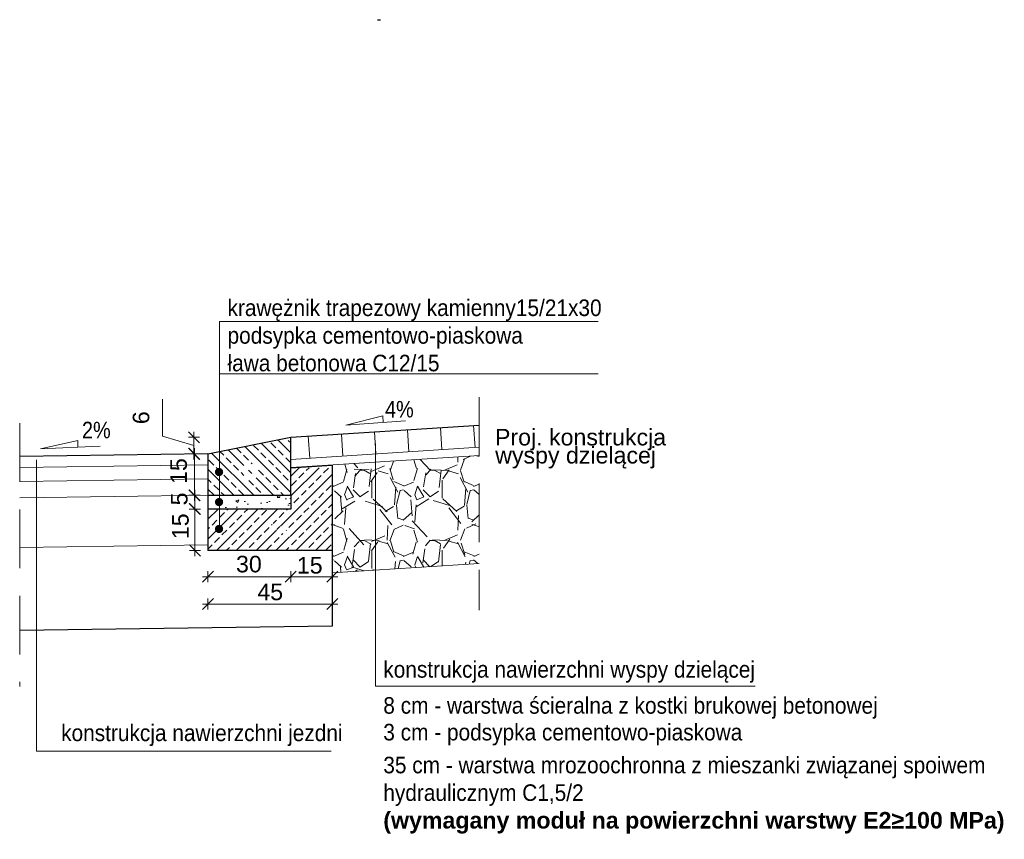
# Model space of a CAD drawing. Header units: metres. Extents: x -854 to 2789, y -128 to 3826.
# Tile 10 of 22: x 276.67 to 280.23, y 36.49 to 39.46. Entities that reach past the tile are written whole.
import ezdxf

# ---------------------------------------------------------------- set-up
doc = ezdxf.new("R2010")
doc.units = ezdxf.units.M
doc.linetypes.add('DGN Style 3', pattern=[0.74328578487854, 0.5309184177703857, -0.2123673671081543])
for name, color, linetype, lineweight in [('D_3_WYMIAROWANIE', 7, 'Continuous', 0), ('HATCHE', 7, 'Continuous', 13), ('KRAWĘŻNIK', 7, 'Continuous', 30), ('opis warstw', 7, 'Continuous', 0), ('pochylenia', 7, 'Continuous', 0)]:
    doc.layers.add(name, color=color, linetype=linetype, lineweight=lineweight)
doc.styles.add('opisy', font='arial.ttf', dxfattribs={"height": 0.175})
doc.styles.add('wym 1do50_0', font='arial.ttf')
doc.dimstyles.new('Wymiar_1 20 m', dxfattribs={"dimtxt": 0.125, "dimasz": 0.009375, "dimexe": 0.0125, "dimexo": 0.25, "dimgap": 0.04687500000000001, "dimtad": 1, "dimdec": 0, "dimlfac": 40, "dimzin": 0, "dimtxsty": 'wym 1do50_0', "dimblk": 'znacznik wymiaru', "dimcen": 0.3, "dimse1": 1, "dimse2": 1, "dimclrd": 256, "dimadec": 0, "dimazin": 0, "dimtfac": 1, "dimtdec": 0, "dimtmove": 1, "dimatfit": 2, "dimfxl": 1, "dimtzin": 0, "dimlwd": 0, "dimarcsym": 0})

# ---------------------------------------------------------------- blocks, each defined once
blk = doc.blocks.new('znacznik wymiaru')
at = {"color": 7}
for p, q in [((-5, -5), (5, 5)), ((-5, 0), (0, 0)), ((0, 5), (0, -5)), ((5, 0), (0, 0))]:
    blk.add_line(p, q, dxfattribs=at)
blk = doc.blocks.new('*D100')
at = {"layer": 'D_3_WYMIAROWANIE', "linetype": 'Continuous', "lineweight": 0, "transparency": 16777216}
blk.add_line((277.6424894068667, 37.44207807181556), (277.3504894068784, 37.44207807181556), dxfattribs=at)
at = {"layer": 'Defpoints', "color": 0, "linetype": 'Continuous', "transparency": 16777216}
for p in [(277.3464894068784, 37.54080309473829), (277.6464894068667, 37.54150042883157), (277.3464894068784, 37.44207807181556)]:
    blk.add_point(p, dxfattribs=at)
at = {"layer": 'D_3_WYMIAROWANIE', "linetype": 'Continuous', "lineweight": 0, "transparency": 16777216, "xscale": 0.004, "yscale": 0.004, "zscale": 0.004, "rotation": 180}
blk.add_blockref('znacznik wymiaru', (277.3464894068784, 37.44207807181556), dxfattribs=at)
at = {"layer": 'D_3_WYMIAROWANIE', "linetype": 'Continuous', "lineweight": 0, "transparency": 16777216, "xscale": 0.004, "yscale": 0.004, "zscale": 0.004}
blk.add_blockref('znacznik wymiaru', (277.6464894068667, 37.44207807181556), dxfattribs=at)
at = {"layer": 'D_3_WYMIAROWANIE', "color": 0, "linetype": 'Continuous', "lineweight": 0, "transparency": 16777216, "insert": (277.4948103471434, 37.48727421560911), "char_height": 0.125, "attachment_point": 5, "style": 'wym 1do50_0'}
blk.add_mtext('{\\H0.48x;30}', dxfattribs=at)
blk = doc.blocks.new('*D101')
at = {"layer": 'D_3_WYMIAROWANIE', "linetype": 'Continuous', "lineweight": 0, "transparency": 16777216}
for p, q in [((277.2985620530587, 37.74096027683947), (277.2985620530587, 37.74496027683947)), ((277.2985620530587, 37.68696027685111), (277.2985620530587, 37.73696027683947)), ((277.2985620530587, 37.68296027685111), (277.2985620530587, 37.67896027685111))]:
    blk.add_line(p, q, dxfattribs=at)
at = {"layer": 'Defpoints', "color": 0, "linetype": 'Continuous', "transparency": 16777216}
for p in [(277.2985620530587, 37.73696027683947), (277.4105975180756, 37.73696027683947), (277.4105975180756, 37.68696027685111)]:
    blk.add_point(p, dxfattribs=at)
at = {"layer": 'D_3_WYMIAROWANIE', "linetype": 'Continuous', "lineweight": 0, "transparency": 16777216, "xscale": 0.004, "yscale": 0.004, "zscale": 0.004}
for p, rotation in [((277.2985620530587, 37.73696027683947), 270), ((277.2985620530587, 37.68696027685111), 90)]:
    blk.add_blockref('znacznik wymiaru', p, dxfattribs=dict(at, rotation=rotation))
at = {"layer": 'D_3_WYMIAROWANIE', "color": 0, "linetype": 'Continuous', "lineweight": 0, "transparency": 16777216, "insert": (277.2430609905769, 37.72350695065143), "char_height": 0.125, "attachment_point": 5, "rotation": 90, "style": 'wym 1do50_0'}
blk.add_mtext('{\\H0.48x;5}', dxfattribs=at)
blk = doc.blocks.new('*D102')
at = {"layer": 'D_3_WYMIAROWANIE', "linetype": 'Continuous', "lineweight": 0, "transparency": 16777216}
blk.add_line((277.2997269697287, 37.54096027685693), (277.2997269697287, 37.68296027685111), dxfattribs=at)
at = {"layer": 'Defpoints', "color": 0, "linetype": 'Continuous', "transparency": 16777216}
for p in [(277.2997269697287, 37.68696027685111), (277.4105975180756, 37.68696027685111), (277.4105975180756, 37.53696027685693)]:
    blk.add_point(p, dxfattribs=at)
at = {"layer": 'D_3_WYMIAROWANIE', "linetype": 'Continuous', "lineweight": 0, "transparency": 16777216, "xscale": 0.004, "yscale": 0.004, "zscale": 0.004}
for p, rotation in [((277.2997269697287, 37.68696027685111), 90), ((277.2997269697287, 37.53696027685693), 270)]:
    blk.add_blockref('znacznik wymiaru', p, dxfattribs=dict(at, rotation=rotation))
at = {"layer": 'D_3_WYMIAROWANIE', "color": 0, "linetype": 'Continuous', "lineweight": 0, "transparency": 16777216, "insert": (277.2472870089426, 37.62456393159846), "char_height": 0.125, "attachment_point": 5, "rotation": 90, "style": 'wym 1do50_0'}
blk.add_mtext('{\\H0.48x;15}', dxfattribs=at)
blk = doc.blocks.new('*D103')
at = {"layer": 'D_3_WYMIAROWANIE', "linetype": 'Continuous', "lineweight": 0, "transparency": 16777216}
blk.add_line((277.2976050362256, 37.74096027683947), (277.2976050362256, 37.88284370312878), dxfattribs=at)
at = {"layer": 'Defpoints', "color": 0, "linetype": 'Continuous', "transparency": 16777216}
for p in [(277.2976050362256, 37.88684370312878), (277.4105975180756, 37.88684370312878), (277.4105975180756, 37.73696027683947)]:
    blk.add_point(p, dxfattribs=at)
at = {"layer": 'D_3_WYMIAROWANIE', "linetype": 'Continuous', "lineweight": 0, "transparency": 16777216, "xscale": 0.004, "yscale": 0.004, "zscale": 0.004}
for p, rotation in [((277.2976050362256, 37.88684370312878), 90), ((277.2976050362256, 37.73696027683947), 270)]:
    blk.add_blockref('znacznik wymiaru', p, dxfattribs=dict(at, rotation=rotation))
at = {"layer": 'D_3_WYMIAROWANIE', "color": 0, "linetype": 'Continuous', "lineweight": 0, "transparency": 16777216, "insert": (277.2407516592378, 37.8245639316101), "char_height": 0.125, "attachment_point": 5, "rotation": 90, "style": 'wym 1do50_0'}
blk.add_mtext('{\\H0.48x;15}', dxfattribs=at)
blk = doc.blocks.new('*D104')
at = {"layer": 'D_3_WYMIAROWANIE', "linetype": 'Continuous', "lineweight": 0, "transparency": 16777216}
blk.add_line((277.6504894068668, 37.44207807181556), (277.7924894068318, 37.44207807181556), dxfattribs=at)
at = {"layer": 'Defpoints', "color": 0, "linetype": 'Continuous', "transparency": 16777216}
for p in [(277.6464894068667, 37.54150042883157), (277.7964894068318, 37.54375276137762), (277.7964894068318, 37.44207807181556)]:
    blk.add_point(p, dxfattribs=at)
at = {"layer": 'D_3_WYMIAROWANIE', "linetype": 'Continuous', "lineweight": 0, "transparency": 16777216, "xscale": 0.004, "yscale": 0.004, "zscale": 0.004, "rotation": 180}
blk.add_blockref('znacznik wymiaru', (277.6464894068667, 37.44207807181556), dxfattribs=at)
at = {"layer": 'D_3_WYMIAROWANIE', "linetype": 'Continuous', "lineweight": 0, "transparency": 16777216, "xscale": 0.004, "yscale": 0.004, "zscale": 0.004}
blk.add_blockref('znacznik wymiaru', (277.7964894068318, 37.44207807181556), dxfattribs=at)
at = {"layer": 'D_3_WYMIAROWANIE', "color": 0, "linetype": 'Continuous', "lineweight": 0, "transparency": 16777216, "insert": (277.7151478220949, 37.48296649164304), "char_height": 0.125, "attachment_point": 5, "style": 'wym 1do50_0'}
blk.add_mtext('{\\H0.48x;15}', dxfattribs=at)
blk = doc.blocks.new('*D105')
at = {"layer": 'D_3_WYMIAROWANIE', "linetype": 'Continuous', "lineweight": 0, "transparency": 16777216}
blk.add_line((277.3504894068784, 37.34280222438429), (277.7924894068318, 37.34280222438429), dxfattribs=at)
at = {"layer": 'Defpoints', "color": 0, "linetype": 'Continuous', "transparency": 16777216}
for p in [(277.3464894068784, 37.54080309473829), (277.7964894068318, 37.54080309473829), (277.7964894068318, 37.34280222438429)]:
    blk.add_point(p, dxfattribs=at)
at = {"layer": 'D_3_WYMIAROWANIE', "linetype": 'Continuous', "lineweight": 0, "transparency": 16777216, "xscale": 0.004, "yscale": 0.004, "zscale": 0.004, "rotation": 180}
blk.add_blockref('znacznik wymiaru', (277.3464894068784, 37.34280222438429), dxfattribs=at)
at = {"layer": 'D_3_WYMIAROWANIE', "linetype": 'Continuous', "lineweight": 0, "transparency": 16777216, "xscale": 0.004, "yscale": 0.004, "zscale": 0.004}
blk.add_blockref('znacznik wymiaru', (277.7964894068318, 37.34280222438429), dxfattribs=at)
at = {"layer": 'D_3_WYMIAROWANIE', "color": 0, "linetype": 'Continuous', "lineweight": 0, "transparency": 16777216, "insert": (277.5721099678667, 37.38648882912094), "char_height": 0.125, "attachment_point": 5, "style": 'wym 1do50_0'}
blk.add_mtext('{\\H0.48x;45}', dxfattribs=at)
blk = doc.blocks.new('*D106')
at = {"layer": 'D_3_WYMIAROWANIE', "linetype": 'Continuous', "lineweight": 0, "transparency": 16777216}
for p, q in [((277.1821581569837, 37.95093605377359), (277.1821581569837, 38.08430406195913)), ((277.295605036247, 37.9169019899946), (277.1821581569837, 37.95093605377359)), ((277.295605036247, 37.95096027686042), (277.295605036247, 37.95496027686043)), ((277.295605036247, 37.88684370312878), (277.295605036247, 37.94696027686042)), ((277.295605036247, 37.88684370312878), (277.295605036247, 37.94696027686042)), ((277.295605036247, 37.88284370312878), (277.295605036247, 37.87884370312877))]:
    blk.add_line(p, q, dxfattribs=at)
at = {"layer": 'Defpoints', "color": 0, "linetype": 'Continuous', "transparency": 16777216}
for p in [(277.295605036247, 37.94696027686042), (277.4105975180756, 37.94696027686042), (277.4105975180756, 37.88684370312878)]:
    blk.add_point(p, dxfattribs=at)
at = {"layer": 'D_3_WYMIAROWANIE', "linetype": 'Continuous', "lineweight": 0, "transparency": 16777216, "xscale": 0.004, "yscale": 0.004, "zscale": 0.004}
for p, rotation in [((277.295605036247, 37.94696027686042), 270), ((277.295605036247, 37.88684370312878), 90)]:
    blk.add_blockref('znacznik wymiaru', p, dxfattribs=dict(at, rotation=rotation))
at = {"layer": 'D_3_WYMIAROWANIE', "color": 0, "linetype": 'Continuous', "lineweight": 0, "transparency": 16777216, "insert": (277.1046487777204, 38.01762005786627), "char_height": 0.125, "attachment_point": 5, "rotation": 90, "style": 'wym 1do50_0'}
blk.add_mtext('{\\H0.48x;6}', dxfattribs=at)

msp = doc.modelspace()

# ---------------------------------------------------------------- hatches: boundary and pattern name
at = {"layer": 'D_3_WYMIAROWANIE'}
h = msp.add_hatch(dxfattribs=at)
h.set_pattern_fill('ANSI33', color=256, scale=0.008000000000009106, angle=90, style=0)
h.set_pattern_definition([(135, (406.5218226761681, -1.038746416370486), (-0.0359210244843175, -0.0359210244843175), []), (135, (406.5218226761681, -1.002825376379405), (-0.0359210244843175, -0.0359210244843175), [0.02540000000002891, -0.01270000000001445])])
h.paths.add_polyline_path([(277.6464894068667, 37.94696027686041), (277.3464894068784, 37.88696027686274), (277.3464894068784, 37.73696027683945), (277.6464894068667, 37.73696027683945)])
edge = h.paths.add_edge_path(flags=0)
edge.add_arc((277.4956124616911, 37.8178659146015), 0.01041723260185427, 0, 360)
h.paths.add_polyline_path([(277.4764681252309, 37.79054471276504), (277.5212300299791, 37.79054471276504), (277.5212300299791, 37.85054471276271), (277.4764681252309, 37.85054471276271)], flags=16)
h = msp.add_hatch(dxfattribs=at)
h.set_pattern_fill('ANSI33', color=256, scale=0.008000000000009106, style=0)
h.set_pattern_definition([(45, (414.8670682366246, -2.925882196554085), (-0.0359210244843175, 0.0359210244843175), []), (45, (414.9029892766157, -2.925882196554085), (-0.0359210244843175, 0.0359210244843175), [0.02540000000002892, -0.01270000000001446])])
h.paths.add_polyline_path([(277.7964894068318, 37.83673476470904), (277.6464894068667, 37.83673476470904), (277.6464894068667, 37.73696027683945), (277.6464894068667, 37.6869602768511), (277.3464894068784, 37.6869602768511), (277.3464894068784, 37.53696027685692), (277.7964894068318, 37.53696027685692)])
edge = h.paths.add_edge_path(flags=0)
edge.add_arc((277.6085338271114, 37.61271601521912), 0.01216444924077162, 0, 360)
h.paths.add_polyline_path([(277.595201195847, 37.60946917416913), (277.6465933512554, 37.58341049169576), (277.6274520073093, 37.61320587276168), (277.5695219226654, 37.6419104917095)], flags=16)
h = msp.add_hatch(dxfattribs=at)
h.set_pattern_fill('AR-CONC', color=256, scale=0.0006000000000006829, style=0)
h.set_pattern_definition([(49.99999999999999, (399.8390790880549, 1.207056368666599), (0.1093108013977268, -0.009563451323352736), [0.01143000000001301, -0.1257300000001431]), (355, (399.8390790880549, 1.207056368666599), (-0.02114569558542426, 0.1146339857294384), [0.009144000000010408, -0.1005840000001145]), (100.451, (399.8481882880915, 1.206259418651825), (0.08816550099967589, 0.1050700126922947), [0.00971400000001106, -0.1068540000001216]), (46.18420000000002, (399.8390790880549, 1.237536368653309), (0.162647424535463, -0.025225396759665), [0.01714500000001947, -0.1885950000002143]), (96.63559999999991, (399.8526330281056, 1.235434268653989), (0.1424425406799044, 0.1484553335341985), [0.01457100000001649, -0.160281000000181]), (351.1840000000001, (399.8390790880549, 1.237536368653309), (0.1424427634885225, 0.1484550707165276), [0.01371600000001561, -0.1508760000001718]), (21, (399.8543190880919, 1.229916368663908), (0.0909689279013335, -0.06135931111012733), [0.01143000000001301, -0.1257300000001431]), (326.0000000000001, (399.8543190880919, 1.229916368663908), (0.03708121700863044, 0.1105127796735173), [0.009144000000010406, -0.1005840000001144]), (71.4514, (399.8618997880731, 1.224803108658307), (0.1280498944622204, 0.04915371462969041), [0.009714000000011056, -0.1068540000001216]), (37.49999999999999, (399.8390790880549, 1.207056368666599), (0.001853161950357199, 0.0507330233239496), [0, -0.0993648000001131, 0, -0.1021080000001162, 0, -0.1009650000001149]), (7.499999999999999, (399.8390790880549, 1.207056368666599), (0.04009179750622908, 0.06010834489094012), [0, -0.05821680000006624, 0, -0.09707880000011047, 0, -0.03848100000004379]), (327.5, (399.805093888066, 1.207056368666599), (0.08135435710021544, -0.003437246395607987), [0, -0.03810000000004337, 0, -0.1188720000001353, 0, -0.1577340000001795]), (317.5, (399.7898538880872, 1.207056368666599), (0.08887750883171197, 0.01525589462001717), [0, -0.04953000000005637, 0, -0.07894320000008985, 0, -0.1120140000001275])])
h.paths.add_polyline_path([(277.6464894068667, 37.73696027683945), (277.3464894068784, 37.73696027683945), (277.3464894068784, 37.6869602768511), (277.6464894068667, 37.6869602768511)])
at = {"layer": 'HATCHE', "linetype": 'Continuous'}
h = msp.add_hatch(dxfattribs=at)
h.set_pattern_fill('GRAVEL', color=252, scale=0.01, angle=90, style=0)
h.set_pattern_definition([(318.0127875, (17.19498431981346, -2.37715673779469), (2.285999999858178, -2.032000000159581), [0.034172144, -3.3830483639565]), (274.969741, (17.22038431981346, -2.40001673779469), (-0.2540000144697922, 3.04799999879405), [0.058640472, -5.8054048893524]), (222.5104471, (17.22546431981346, -2.45843673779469), (2.793999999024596, 2.540000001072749), [0.04134815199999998, -4.093472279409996]), (357.2736889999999, (17.28896431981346, -2.557496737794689), (-5.079999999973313, 0.2540000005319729), [0.05340045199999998, -5.286643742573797]), (22.83365418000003, (17.34230431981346, -2.56003673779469), (-3.047999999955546, -1.270000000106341), [0.05236337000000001, -5.1839807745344]), (87.27368899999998, (17.39056431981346, -2.53971673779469), (-0.2540000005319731, -5.079999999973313), [0.05340045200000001, -5.2866437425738]), (127.69424047, (17.39310431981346, -2.48637673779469), (2.540000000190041, -3.30199999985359), [0.07061936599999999, -6.991311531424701]), (162.25532837, (17.34992431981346, -2.43049673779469), (-5.587999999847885, 1.778000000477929), [0.066671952, -6.6005256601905]), (211.42956562, (17.28642431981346, -2.41017673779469), (-3.301999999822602, -2.032000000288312), [0.0535813, -5.304554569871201]), (265.2363582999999, (17.24070431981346, -2.43811673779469), (0.2540000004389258, 2.793999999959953), [0.061171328, -2.997393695]), (312.3974378, (17.23562431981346, -2.499076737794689), (2.794000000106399, -3.047999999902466), [0.07910779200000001, -7.8316772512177]), (228.81407483, (17.29150431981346, -2.30603673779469), (-1.524000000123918, -1.777999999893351), [0.027000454, -2.6730565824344]), (261.4692344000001, (17.27372431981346, -2.326356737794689), (0.5079999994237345, 3.302000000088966), [0.051368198, -5.085463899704]), (315, (17.26610431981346, -2.37715673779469), (0.2540000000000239, -5.108015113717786e-17), [0.035920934, -0.3232893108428]), (293.19859051, (17.23562431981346, -2.39493673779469), (-0.5079999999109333, 1.270000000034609), [0.019344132, -1.9150622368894]), (21.80140949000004, (17.24324431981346, -2.412716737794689), (-0.7619999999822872, -0.2540000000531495), [0.027356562, -1.340475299]), (120.96375653, (17.26864431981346, -2.402556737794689), (-0.5079999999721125, 0.7620000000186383), [0.044431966, -1.436629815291]), (251.56505118, (17.24578431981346, -2.364456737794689), (0.2539999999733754, 0.5080000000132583), [0.032128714, -0.7710898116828]), (106.389540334, (17.24324431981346, -2.56003673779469), (-0.7620000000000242, 2.540000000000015), [0.0450088, -4.4558826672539]), (160.34617594, (17.23054431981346, -2.51685673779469), (2.793999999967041, -1.016000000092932), [0.037759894, -3.73822156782]), (23.19859050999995, (17.19498431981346, -2.364456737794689), (-1.270000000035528, -0.5079999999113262), [0.03868800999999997, -1.895718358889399]), (73.61045967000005, (17.23054431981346, -2.34921673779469), (-0.7619999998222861, -2.540000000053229), [0.04500879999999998, -4.455882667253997]), (69.44395478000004, (17.40072431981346, -2.56003673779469), (-0.5080000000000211, -1.269999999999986), [0.04340351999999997, -2.126773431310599]), (24.77514060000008, (17.41596431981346, -2.51939673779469), (-2.793999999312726, -1.270000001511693), [0.036367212, -3.600359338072]), (156.80140949, (17.44898431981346, -2.36191673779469), (-1.27000000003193, 0.5079999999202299), [0.03868801, -1.8957183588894]), (107.35402464, (17.41342431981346, -2.34667673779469), (1.016000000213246, -3.301999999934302), [0.04257827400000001, -4.215237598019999]), (159.44395478, (17.44898431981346, -2.48637673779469), (1.269999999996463, -0.5080000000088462), [0.02170176, -2.148475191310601]), (191.309932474, (17.44898431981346, -2.37715673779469), (-1.016000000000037, -0.2540000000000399), [0.01295146, -1.2821994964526]), (255.963756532, (17.43628431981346, -2.379696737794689), (0.2539999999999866, 0.7619999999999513), [0.05236337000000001, -0.9949054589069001]), (276.00900596, (17.42358431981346, -2.43049673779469), (-0.2540000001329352, 2.539999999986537), [0.0485267, -4.8041364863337]), (33.69006753, (17.29150431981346, -2.402556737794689), (-0.5079999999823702, -0.2540000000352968), [0.036632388, -0.879177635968]), (83.15722659, (17.32198431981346, -2.38223673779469), (0.5079999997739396, 4.318000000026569), [0.06395567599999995, -6.331600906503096]), (150.9453959, (17.32960431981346, -2.31873673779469), (1.777999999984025, -1.016000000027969), [0.026150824, -2.588939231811]), (180, (17.30674431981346, -2.30603673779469), (-0.254, -0.254), [0.01524, -0.23876]), (210.25643716, (17.41596431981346, -2.43557673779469), (1.77800000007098, 1.015999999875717), [0.035286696, -3.49339407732]), (138.0127875, (17.38548431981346, -2.45335673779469), (-2.285999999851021, 2.032000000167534), [0.06834428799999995, -3.348876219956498]), (90, (17.33468431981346, -2.407636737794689), (-0.254, 0.254), [0.06604, -0.18796]), (55.30484649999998, (17.33468431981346, -2.341596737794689), (1.777999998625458, 2.540000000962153), [0.040160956, -3.975931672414]), (344.0546040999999, (17.35754431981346, -2.30857673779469), (1.016000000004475, -0.2539999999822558), [0.03698290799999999, -1.8121650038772]), (297.64597536, (17.39310431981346, -2.31873673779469), (2.539999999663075, -4.826000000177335), [0.06021451, -5.9612464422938]), (265.42607874, (17.42104431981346, -2.37207673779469), (-0.253999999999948, -3.301999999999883), [0.063702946, -6.306584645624])])
h.paths.add_polyline_path([(278.3278977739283, 37.88038458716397), (277.952595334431, 37.85634054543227), (277.952595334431, 37.4655410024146), (278.3278977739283, 37.4895850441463)])
h.paths.add_polyline_path([(277.952595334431, 37.85634054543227), (277.7964894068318, 37.84633949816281), (277.7964894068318, 37.53696027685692), (277.7964894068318, 37.45553995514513), (277.952595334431, 37.4655410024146)])
at = {"layer": 'opis warstw', "linetype": 'Continuous', "lineweight": 0}
h = msp.add_hatch(color=256, dxfattribs=at)
edge = h.paths.add_edge_path()
edge.add_arc((277.3868382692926, 37.82098745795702), 0.01500256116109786, 0, 360)
h = msp.add_hatch(color=256, dxfattribs=at)
edge = h.paths.add_edge_path()
edge.add_arc((277.3868382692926, 37.71222162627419), 0.01500256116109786, 0, 360)
h = msp.add_hatch(color=256, dxfattribs=at)
edge = h.paths.add_edge_path()
edge.add_arc((277.3868382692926, 37.61484777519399), 0.01500256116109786, 0, 360)

# ---------------------------------------------------------------- linework, layer by layer
at = {"linetype": 'DGN Style 3', "lineweight": 0, "ltscale": 0.4}
for p, q in [((278.3278977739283, 38.09195026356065), (278.3278977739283, 37.32132342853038)), ((276.6650810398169, 37.99796536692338), (276.6650810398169, 37.04498642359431))]:
    msp.add_line(p, q, dxfattribs=at)
for p, q in [((277.6464894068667, 37.94696027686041), (278.3278977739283, 37.99061523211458)), ((277.3464894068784, 37.88696027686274), (276.6650810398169, 37.87731269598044))]:
    msp.add_line(p, q)
at = {"flags": 128}
for points in [[(277.9602416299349, 39.45888094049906), (277.9712088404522, 39.45888094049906)], [(277.7964894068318, 37.53696027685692), (277.7964894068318, 37.26327237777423), (276.6650810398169, 37.24725356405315)]]:
    msp.add_lwpolyline(points, dxfattribs=at)
at = {"layer": 'D_3_WYMIAROWANIE', "color": 253}
for p, q in [((277.9492941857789, 37.96635969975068), (277.9544089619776, 37.8865233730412)), ((278.0690486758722, 37.9740318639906), (278.0741634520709, 37.89419553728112)), ((278.1888031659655, 37.98170402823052), (278.1939179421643, 37.90186770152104)), ((278.3085576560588, 37.98937619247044), (278.3136724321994, 37.90953986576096)), ((277.7097852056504, 37.95101537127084), (277.7148999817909, 37.87117904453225)), ((277.8295396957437, 37.95868753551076), (277.8346544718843, 37.87885120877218))]:
    msp.add_line(p, q, dxfattribs=at)
at = {"layer": 'D_3_WYMIAROWANIE'}
for p, q in [((277.6464894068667, 37.86679626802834), (278.3278977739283, 37.91045122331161)), ((277.6484077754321, 37.83685253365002), (278.3298161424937, 37.88050748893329)), ((277.3464894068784, 37.84696027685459), (276.6650810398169, 37.83731269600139)), ((277.3464894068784, 37.7969552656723), (276.6657888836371, 37.78731770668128)), ((277.3480466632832, 37.73697130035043), (276.6650810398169, 37.72730167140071)), ((277.3464894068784, 37.55693121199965), (276.6650810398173, 37.54728363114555)), ((277.7964894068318, 37.45553995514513), (278.3278977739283, 37.4895850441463))]:
    msp.add_line(p, q, dxfattribs=at)
at = {"layer": 'D_3_WYMIAROWANIE', "flags": 128}
msp.add_lwpolyline([(276.7263657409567, 37.42275876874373), (276.7263657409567, 36.81033886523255), (277.7929640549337, 36.81033886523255)], dxfattribs=at)
at = {"layer": 'KRAWĘŻNIK', "linetype": 'Continuous'}
for p, q in [((277.3464894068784, 37.88696027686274), (277.6464894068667, 37.94696027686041)), ((277.6464894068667, 37.73696027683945), (277.6464894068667, 37.94696027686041)), ((277.3464894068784, 37.88696027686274), (277.3464894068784, 37.73696027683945)), ((277.6464894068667, 37.83673476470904), (277.79648940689, 37.84633959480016)), ((277.7964894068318, 37.84633959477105), (277.7964894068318, 37.53696027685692)), ((277.3464894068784, 37.73696027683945), (277.6464894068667, 37.73696027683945)), ((277.3464894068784, 37.73696027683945), (277.3464894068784, 37.53696027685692)), ((277.6464894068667, 37.73696027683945), (277.6464894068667, 37.6869602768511)), ((277.6464894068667, 37.6869602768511), (277.3464894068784, 37.6869602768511)), ((277.7964894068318, 37.53696027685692), (277.3464894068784, 37.53696027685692))]:
    msp.add_line(p, q, dxfattribs=at)
at = {"layer": 'opis warstw', "linetype": 'Continuous', "lineweight": 0}
for p, q in [((277.387866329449, 38.17627488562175), (278.7597551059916, 38.17627488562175)), ((277.952595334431, 37.92390606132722), (277.952595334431, 37.04601942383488)), ((276.7263657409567, 37.86522333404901), (276.7263657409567, 37.13153220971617)), ((277.952595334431, 37.04601942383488), (279.3281224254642, 37.04601942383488))]:
    msp.add_line(p, q, dxfattribs=at)
at = {"layer": 'opis warstw', "linetype": 'Continuous', "lineweight": 0, "flags": 128}
msp.add_lwpolyline([(277.387866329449, 37.612390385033), (277.387866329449, 38.36555543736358), (278.7597551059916, 38.36555543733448)], dxfattribs=at)
at = {"layer": 'pochylenia', "linetype": 'Continuous'}
msp.add_lwpolyline([(278.0613277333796, 38.00633499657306), (277.8457758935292, 37.99023733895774), (277.979319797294, 38.02398045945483), (277.9810851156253, 38.00034238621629)], dxfattribs=at)
at = {"layer": 'pochylenia', "linetype": 'Continuous', "flags": 128}
msp.add_lwpolyline([(276.9563363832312, 37.91410449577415), (276.7403540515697, 37.9055392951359), (276.8749942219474, 37.93460124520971), (276.8759335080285, 37.91091596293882)], dxfattribs=at)

# ---------------------------------------------------------------- texts
at = {"layer": 'opis warstw', "linetype": 'Continuous', "lineweight": 0, "style": 'opisy', "width": 0.8571428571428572}
for s, p in [('4%', (277.9876898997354, 38.01845046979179)), ('2%', (276.8906930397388, 37.94310149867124))]:
    msp.add_text(s, height=0.06, dxfattribs=at).set_placement(p)
at = {"layer": 'opis warstw', "linetype": 'Continuous', "lineweight": 0, "style": 'opisy'}
for s, p in [('Proj. konstrukcja', (278.3857788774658, 37.91729793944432)), ('wyspy dzielącej', (278.3865553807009, 37.85186289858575))]:
    msp.add_text(s, height=0.06, dxfattribs=at).set_placement(p)
at = {"layer": 'opis warstw', "linetype": 'Continuous', "lineweight": 0, "char_height": 0.06, "attachment_point": 7, "style": 'opisy'}
for s, insert in [('\\pt0.12;{\\W0.9;krawężnik trapezowy kamienny15/21x30\\Ppodsypka cementowo-piaskowa\\Pława betonowa C12/15 }', (277.4175295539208, 38.18486262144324)), ('\\pt0.24;{\\W0.9;konstrukcja nawierzchni wyspy dzielącej}', (277.9814420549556, 37.05823906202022)), ('\\pt0.24;{\\W0.9;8 cm - warstwa ścieralna z kostki brukowej betonowej}', (277.9814420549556, 36.92786262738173)), ('\\pxt2;{\\W0.9;konstrukcja nawierzchni jezdni }', (276.8151396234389, 36.82852512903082)), ('\\pxt4;{\\W0.9;3 cm - podsypka cementowo-piaskowa}', (277.9814420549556, 36.83107506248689)), ('\\pt0.24;{\\W0.9;35 cm - warstwa mrozoochronna z mieszanki związanej spoiwem\\Phydraulicznym C1,5/2\\P\\fArial|b1|i0|c238|p34;\\W1;(wymagany moduł na powierzchni warstwy E2≥100 MPa)}', (277.9814420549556, 36.51160440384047))]:
    msp.add_mtext(s, dxfattribs=dict(at, insert=insert))

# ---------------------------------------------------------------- dimensions: what is measured, and where the dimension line sits
at = {"layer": 'D_3_WYMIAROWANIE', "linetype": 'Continuous', "lineweight": 0}
dim = msp.add_linear_dim(base=(277.295605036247, 37.94696027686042), p1=(277.4105975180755, 37.88684370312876), p2=(277.4105975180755, 37.94696027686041), angle=90, text='{\\H0.48x;6}', dimstyle='Wymiar_1 20 m', override={"dimasz": 0.004, "dimlfac": 100}, dxfattribs=at)
dim.commit()
dim.dimension.update_dxf_attribs({"geometry": '*D106', "text_midpoint": (277.1046487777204, 37.9978110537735)})
for base, p1, p2, text, picture, middle in [((277.2976050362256, 37.88684370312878), (277.4105975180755, 37.73696027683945), (277.4105975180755, 37.88684370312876), '{\\H0.48x;15}', '*D103', (277.3182610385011, 37.8245639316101)), ((277.2985620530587, 37.73696027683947), (277.4105975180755, 37.6869602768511), (277.4105975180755, 37.73696027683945), '{\\H0.48x;5}', '*D101', (277.3204475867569, 37.72350695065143)), ((277.2997269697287, 37.68696027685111), (277.4105975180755, 37.53696027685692), (277.4105975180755, 37.6869602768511), '{\\H0.48x;15}', '*D102', (277.3247963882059, 37.62456393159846))]:
    dim = msp.add_linear_dim(base=base, p1=p1, p2=p2, angle=270, text=text, dimstyle='Wymiar_1 20 m', override={"dimasz": 0.004, "dimlfac": 100}, dxfattribs=at)
    dim.commit()
    dim.dimension.update_dxf_attribs({"geometry": picture, "text_midpoint": middle, "dimtype": 160})
for base, p1, p2, text, picture, middle in [((277.3464894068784, 37.44207807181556), (277.6464894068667, 37.54150042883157), (277.3464894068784, 37.54080309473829), '{\\H0.48x;30}', '*D100', (277.4948103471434, 37.40974437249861)), ((277.7964894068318, 37.34280222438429), (277.3464894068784, 37.54080309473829), (277.7964894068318, 37.54080309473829), '{\\H0.48x;45}', '*D105', (277.5721099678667, 37.30910223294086)), ((277.7964894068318, 37.44207807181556), (277.6464894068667, 37.54150042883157), (277.7964894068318, 37.54375276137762), '{\\H0.48x;15}', '*D104', (277.7151478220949, 37.40545711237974))]:
    dim = msp.add_linear_dim(base=base, p1=p1, p2=p2, text=text, dimstyle='Wymiar_1 20 m', override={"dimasz": 0.004, "dimlfac": 100}, dxfattribs=at)
    dim.commit()
    dim.dimension.update_dxf_attribs({"geometry": picture, "text_midpoint": middle, "dimtype": 160})

doc.saveas('drawing.dxf')
